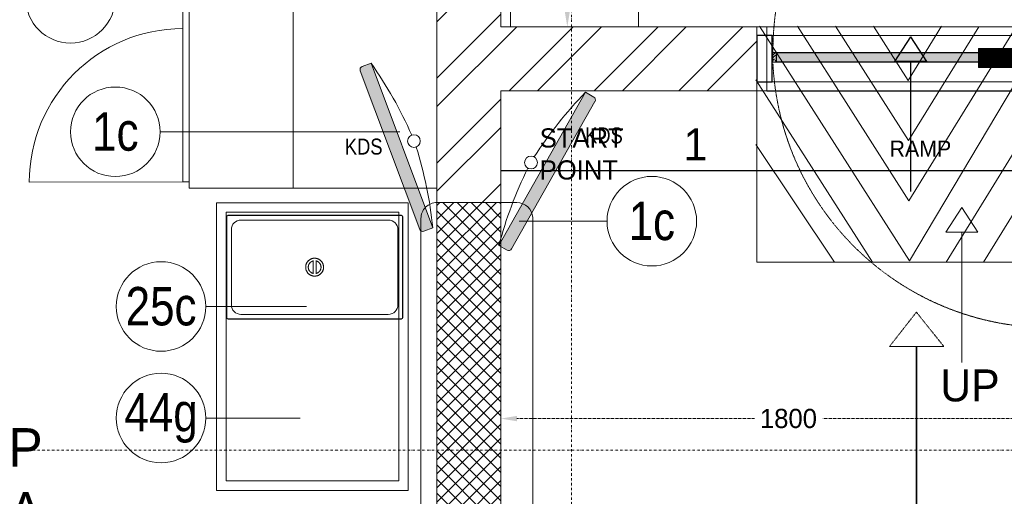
# Model space of a CAD drawing. Header units: millimetres. Extents: x 811 to 573824, y 137 to 100812.
# Tile 107 of 143: x 451720 to 454799, y 73427 to 74918. Entities that reach past the tile are written whole.
import ezdxf

# ---------------------------------------------------------------- set-up
doc = ezdxf.new("R2010")
doc.units = ezdxf.units.MM
doc.header["$LTSCALE"] = 3
doc.header["$MEASUREMENT"] = 0
doc.header["$PDMODE"] = 35
for name, pattern in [('DASHDOT2', [0.5, 0.25, -0.125, 0, -0.125]), ('DASHED2', [0.375, 0.25, -0.125]), ('HIDDENX2', [0.75, 0.5, -0.25]), ('PDASHED2', [9.525, 6.35, -3.175])]:
    doc.linetypes.add(name, pattern=pattern)
doc.layers.get('0').update_dxf_attribs({"lineweight": 0})
doc.layers.get('Defpoints').update_dxf_attribs({"lineweight": 0})
for name, color, linetype in [('AR-FURNITURE', 34, 'Continuous'), ('ARC - LEADER ARROW', 7, 'Continuous'), ('ARC - NEW CONCRETE', 3, 'Continuous'), ('ARC - TILING LABELS', 7, 'Continuous'), ('BA-I-Ceiling Hatch', 7, 'Continuous')]:
    doc.layers.add(name, color=color, linetype=linetype)
for name, color, linetype, lineweight in [('BOH TEXT', 7, 'Continuous', 0), ('COMMON TEXT', 250, 'Continuous', 0), ('DOORS', 250, 'Continuous', 0), ('EQUIPMENT TEXT', 7, 'Continuous', 0), ('FOH TEXT', 7, 'Continuous', 0), ('FURN', 15, 'Continuous', 5), ('FURNITURE', 27, 'Continuous', 0), ('FURNITURE DETAIL', 44, 'Continuous', 5), ('FURNITURE DIMENSIONS', 5, 'Continuous', 0), ('HATCH', 8, 'Continuous', 5), ('JOINERY DETAILS TEXT', 7, 'Continuous', 0), ('KITCHEN EQUIPMENT CODES', 252, 'Continuous', 0), ('KITCHEN EQUIPMENTS', 251, 'Continuous', 0), ('NEW BRICKWORK', 1, 'Continuous', 0), ('PATHWAY LINE', 8, 'HIDDENX2', 0), ('S Fur', 44, 'Continuous', 20), ('SECTION LINES', 7, 'Continuous', 0), ('SHEET', 7, 'Continuous', 0), ('STEPS', 250, 'Continuous', 0)]:
    doc.layers.add(name, color=color, linetype=linetype, lineweight=lineweight)
doc.styles.add('ARA-30', font='stylu.ttf', dxfattribs={"height": 60})
doc.styles.add('ARC SCALE25', font='swissc.ttf', dxfattribs={"height": 50})
doc.styles.add('ARC SCALE50', font='swissc.ttf', dxfattribs={"height": 100})
doc.styles.get("Standard").update_dxf_attribs({"font": 'stylu.ttf'})
doc.dimstyles.new('ARA-30', dxfattribs={"dimtxt": 60, "dimasz": 50, "dimexe": 0, "dimexo": 0, "dimgap": 2, "dimtad": 0, "dimdec": 0, "dimdsep": 46, "dimtxsty": 'ARA-30', "dimcen": 30, "dimdle": 30, "dimclrd": 5, "dimclre": 5, "dimclrt": 5, "dimadec": 0, "dimazin": 3, "dimtfac": 1, "dimtdec": 0, "dimtix": 1, "dimtmove": 1, "dimatfit": 3, "dimfxl": 1, "dimtfill": 1, "dimtolj": 1, "dimlwd": 0, "dimlwe": 0, "dimarcsym": 0})
doc.dimstyles.new('ARC SCALE50', dxfattribs={"dimscale": 50, "dimtxt": 1, "dimasz": 1.5, "dimexe": 0.8, "dimexo": 0.8, "dimgap": 0.5, "dimtad": 0, "dimdec": 0, "dimrnd": 1, "dimzin": 0, "dimdsep": 46, "dimtxsty": 'Standard', "dimcen": 1.5, "dimdle": 0.8, "dimclrd": 256, "dimclre": 256, "dimclrt": 256, "dimadec": 0, "dimazin": 0, "dimtfac": 2, "dimtdec": 0, "dimtmove": 1, "dimatfit": 2, "dimfxl": 1, "dimtolj": 1, "dimtzin": 0, "dimlwd": -1, "dimlwe": 13, "dimarcsym": 0})

# ---------------------------------------------------------------- blocks, each defined once
blk = doc.blocks.new('xzgredgr')
at = {"layer": 'KITCHEN EQUIPMENTS'}
h = blk.add_hatch(color=256, dxfattribs=at)
h.dxf.hatch_style = 1
h.paths.add_polyline_path([(453011.9, 74266.4), (452818.7, 74781.4), (452790.6, 74770.8, 0.414214), (452784.8, 74758), (452970.9, 74261.7, 0.414214), (452983.8, 74255.9)])
h = blk.add_hatch(color=256, dxfattribs=at)
h.dxf.hatch_style = 1
h.paths.add_polyline_path([(453489.2, 74690.5), (453218.5, 74211.7), (453244.6, 74196.9, 0.414214), (453258.2, 74200.7), (453519.1, 74662.1, 0.414214), (453515.3, 74675.7)])
for p, q in [((453254.8, 74895.5, 0.1), (453254.8, 75895.5, 0.1)), ((453654.8, 75895.5, 0.1), (453654.8, 74895.5, 0.1)), ((452249.8, 74390.4, 0.1), (452249.8, 75590.4, 0.1)), ((452574.8, 74390.4, 0.1), (452574.8, 75590.4, 0.1)), ((453024.8, 75590.4, 0.1), (453024.8, 74390.4, 0.1)), ((452229.8, 74410.4, 0.1), (452229.8, 75570.4, 0.1)), ((453654.8, 74895.5, 0.1), (453254.8, 74895.5, 0.1)), ((452818.7, 74781.4, 0.1), (452790.6, 74770.8, 0.1)), ((452818.7, 74781.4, 0.1), (453011.9, 74266.4, 0.1)), ((452784.8, 74758, 0.1), (452970.9, 74261.7, 0.1)), ((453218.5, 74211.7, 0.1), (453489.2, 74690.5, 0.1)), ((453489.2, 74690.5, 0.1), (453515.3, 74675.7, 0.1)), ((453258.2, 74200.7, 0.1), (453519.1, 74662.1, 0.1)), ((452229.8, 74410.4, 0.1), (451749.8, 74409.8, 0.1)), ((452249.8, 74410.4, 0.1), (452229.8, 74410.4, 0.1)), ((452999.8, 74390.4, 0.1), (452249.8, 74390.4, 0.1)), ((453024.8, 74390.4, 0.1), (452574.8, 74390.4, 0.1)), ((452335.2, 73445.2, 0.1), (452335.2, 74345.2, 0.1)), ((452335.2, 74345.2, 0.1), (452935.2, 74345.2, 0.1)), ((452935.2, 74345.2, 0.1), (452935.2, 73445.2, 0.1)), ((452365.2, 73475.2, 0.1), (452365.2, 74315.2, 0.1)), ((452365.2, 74315.2, 0.1), (452905.2, 74315.2, 0.1)), ((452905.2, 74315.2, 0.1), (452905.2, 73475.2, 0.1)), ((452366.7, 73985.9, 0.1), (452366.7, 74300.9, 0.1)), ((452367.8, 74300.9, 0.1), (452367.8, 73985.9, 0.1)), ((452371.7, 74305.9, 0.1), (452912.7, 74305.9, 0.1)), ((452912.7, 74304.8, 0.1), (452371.7, 74304.8, 0.1)), ((452411.7, 74290.9, 0.1), (452872.7, 74290.9, 0.1)), ((452916.7, 73985.9, 0.1), (452916.7, 74300.9, 0.1)), ((452917.7, 74300.9, 0.1), (452917.7, 73985.9, 0.1)), ((452381.7, 74025.9, 0.1), (452381.7, 74260.9, 0.1)), ((452902.7, 74260.9, 0.1), (452902.7, 74025.9, 0.1)), ((453011.9, 74266.4, 0.1), (452983.8, 74255.9, 0.1)), ((453218.5, 74211.7, 0.1), (453244.6, 74196.9, 0.1)), ((452617.7, 74156.8, 0.1), (452617.2, 74155.9, 0.1)), ((452618.2, 74157.8, 0.1), (452617.7, 74156.8, 0.1)), ((452618.8, 74158.8, 0.1), (452618.2, 74157.8, 0.1)), ((452619.5, 74159.7, 0.1), (452618.8, 74158.8, 0.1)), ((452620.1, 74160.6, 0.1), (452619.5, 74159.7, 0.1)), ((452620.8, 74161.5, 0.1), (452620.1, 74160.6, 0.1)), ((452621.6, 74162.3, 0.1), (452620.8, 74161.5, 0.1)), ((452622.3, 74163.1, 0.1), (452621.6, 74162.3, 0.1)), ((452623.2, 74163.9, 0.1), (452622.3, 74163.1, 0.1)), ((452624, 74164.6, 0.1), (452623.2, 74163.9, 0.1)), ((452624.9, 74165.3, 0.1), (452624, 74164.6, 0.1)), ((452625.7, 74166, 0.1), (452624.9, 74165.3, 0.1)), ((452626.7, 74166.7, 0.1), (452625.7, 74166, 0.1)), ((452627.6, 74167.3, 0.1), (452626.7, 74166.7, 0.1)), ((452626.7, 74156, 0.1), (452627.2, 74156.6, 0.1)), ((452627.2, 74156.6, 0.1), (452627.7, 74157.2, 0.1)), ((452628.6, 74167.8, 0.1), (452627.6, 74167.3, 0.1)), ((452627.7, 74157.2, 0.1), (452628.3, 74157.7, 0.1)), ((452628.3, 74157.7, 0.1), (452628.9, 74158.3, 0.1)), ((452629.6, 74168.4, 0.1), (452628.6, 74167.8, 0.1)), ((452628.9, 74158.3, 0.1), (452629.5, 74158.8, 0.1)), ((452629.5, 74158.8, 0.1), (452630.1, 74159.3, 0.1)), ((452630.6, 74168.8, 0.1), (452629.6, 74168.4, 0.1)), ((452630.1, 74159.3, 0.1), (452630.7, 74159.8, 0.1)), ((452631.6, 74169.3, 0.1), (452630.6, 74168.8, 0.1)), ((452630.7, 74159.8, 0.1), (452631.4, 74160.2, 0.1)), ((452631.4, 74160.2, 0.1), (452632.1, 74160.6, 0.1)), ((452632.6, 74169.7, 0.1), (452631.6, 74169.3, 0.1)), ((452632.1, 74160.6, 0.1), (452632.8, 74161, 0.1)), ((452633.7, 74170.1, 0.1), (452632.6, 74169.7, 0.1)), ((452632.8, 74161, 0.1), (452633.5, 74161.4, 0.1)), ((452633.5, 74161.4, 0.1), (452634.2, 74161.7, 0.1)), ((452634.8, 74170.4, 0.1), (452633.7, 74170.1, 0.1)), ((452634.2, 74161.7, 0.1), (452635, 74162, 0.1)), ((452635.9, 74170.6, 0.1), (452634.8, 74170.4, 0.1)), ((452635, 74162, 0.1), (452635.7, 74162.3, 0.1)), ((452635.7, 74162.3, 0.1), (452636.5, 74162.5, 0.1)), ((452637, 74170.9, 0.1), (452635.9, 74170.6, 0.1)), ((452636.5, 74162.5, 0.1), (452637.3, 74162.8, 0.1)), ((452638.1, 74171.1, 0.1), (452637, 74170.9, 0.1)), ((452637.3, 74162.8, 0.1), (452637.4, 74162.8, 0.1)), ((452637.4, 74163.8, 0.1), (452637.4, 74122.9, 0.1)), ((452639.2, 74171.2, 0.1), (452638.1, 74171.1, 0.1)), ((452640.3, 74171.3, 0.1), (452639.2, 74171.2, 0.1)), ((452641.4, 74171.4, 0.1), (452640.3, 74171.3, 0.1)), ((452642.5, 74171.4, 0.1), (452641.4, 74171.4, 0.1)), ((452643.6, 74171.3, 0.1), (452642.5, 74171.4, 0.1)), ((452644.8, 74171.3, 0.1), (452643.6, 74171.3, 0.1)), ((452645.9, 74171.1, 0.1), (452644.8, 74171.3, 0.1)), ((452647, 74171, 0.1), (452645.9, 74171.1, 0.1)), ((452648.1, 74170.8, 0.1), (452647, 74171, 0.1)), ((452647, 74122.9, 0.1), (452647, 74163.8, 0.1)), ((452647, 74162.8, 0.1), (452647.8, 74162.6, 0.1)), ((452647.8, 74162.6, 0.1), (452648.6, 74162.3, 0.1)), ((452649.2, 74170.5, 0.1), (452648.1, 74170.8, 0.1)), ((452648.6, 74162.3, 0.1), (452649.3, 74162.1, 0.1)), ((452650.2, 74170.2, 0.1), (452649.2, 74170.5, 0.1)), ((452649.3, 74162.1, 0.1), (452650.1, 74161.8, 0.1)), ((452650.1, 74161.8, 0.1), (452650.8, 74161.4, 0.1)), ((452651.3, 74169.9, 0.1), (452650.2, 74170.2, 0.1)), ((452650.8, 74161.4, 0.1), (452651.5, 74161.1, 0.1)), ((452652.4, 74169.5, 0.1), (452651.3, 74169.9, 0.1)), ((452651.5, 74161.1, 0.1), (452652.2, 74160.7, 0.1)), ((452652.2, 74160.7, 0.1), (452652.9, 74160.3, 0.1)), ((452653.4, 74169.1, 0.1), (452652.4, 74169.5, 0.1)), ((452652.9, 74160.3, 0.1), (452653.6, 74159.8, 0.1)), ((452654.4, 74168.6, 0.1), (452653.4, 74169.1, 0.1)), ((452653.6, 74159.8, 0.1), (452654.2, 74159.4, 0.1)), ((452654.2, 74159.4, 0.1), (452654.9, 74158.9, 0.1)), ((452655.4, 74168.1, 0.1), (452654.4, 74168.6, 0.1)), ((452654.9, 74158.9, 0.1), (452655.5, 74158.4, 0.1)), ((452656.4, 74167.5, 0.1), (452655.4, 74168.1, 0.1)), ((452655.5, 74158.4, 0.1), (452656.1, 74157.8, 0.1)), ((452656.1, 74157.8, 0.1), (452656.6, 74157.3, 0.1)), ((452657.3, 74166.9, 0.1), (452656.4, 74167.5, 0.1)), ((452656.6, 74157.3, 0.1), (452657.2, 74156.7, 0.1)), ((452657.2, 74156.7, 0.1), (452657.7, 74156.1, 0.1)), ((452658.3, 74166.3, 0.1), (452657.3, 74166.9, 0.1)), ((452657.7, 74156.1, 0.1), (452658.2, 74155.4, 0.1)), ((452659.2, 74165.7, 0.1), (452658.3, 74166.3, 0.1)), ((452660.1, 74165, 0.1), (452659.2, 74165.7, 0.1)), ((452660.9, 74164.2, 0.1), (452660.1, 74165, 0.1)), ((452661.7, 74163.5, 0.1), (452660.9, 74164.2, 0.1)), ((452662.5, 74162.7, 0.1), (452661.7, 74163.5, 0.1)), ((452663.3, 74161.8, 0.1), (452662.5, 74162.7, 0.1)), ((452664, 74161, 0.1), (452663.3, 74161.8, 0.1)), ((452664.7, 74160.1, 0.1), (452664, 74161, 0.1)), ((452665.3, 74159.2, 0.1), (452664.7, 74160.1, 0.1)), ((452665.9, 74158.3, 0.1), (452665.3, 74159.2, 0.1)), ((452666.5, 74157.3, 0.1), (452665.9, 74158.3, 0.1)), ((452667.1, 74156.3, 0.1), (452666.5, 74157.3, 0.1)), ((452667.6, 74155.3, 0.1), (452667.1, 74156.3, 0.1)), ((452614.3, 74145.1, 0.1), (452614.2, 74144, 0.1)), ((452614.2, 74144, 0.1), (452614.2, 74143.4, 0.1)), ((452614.2, 74143.4, 0.1), (452614.2, 74142.3, 0.1)), ((452614.2, 74142.3, 0.1), (452614.3, 74141.1, 0.1)), ((452614.4, 74146.2, 0.1), (452614.3, 74145.1, 0.1)), ((452614.3, 74141.1, 0.1), (452614.4, 74140, 0.1)), ((452614.5, 74147.3, 0.1), (452614.4, 74146.2, 0.1)), ((452614.4, 74140, 0.1), (452614.6, 74138.9, 0.1)), ((452614.7, 74148.4, 0.1), (452614.5, 74147.3, 0.1)), ((452614.6, 74138.9, 0.1), (452614.8, 74137.8, 0.1)), ((452614.9, 74149.5, 0.1), (452614.7, 74148.4, 0.1)), ((452614.8, 74137.8, 0.1), (452615, 74136.7, 0.1)), ((452615.2, 74150.6, 0.1), (452614.9, 74149.5, 0.1)), ((452615, 74136.7, 0.1), (452615.3, 74135.6, 0.1)), ((452615.5, 74151.7, 0.1), (452615.2, 74150.6, 0.1)), ((452615.3, 74135.6, 0.1), (452615.6, 74134.6, 0.1)), ((452615.8, 74152.8, 0.1), (452615.5, 74151.7, 0.1)), ((452615.6, 74134.6, 0.1), (452616, 74133.5, 0.1)), ((452616.2, 74153.8, 0.1), (452615.8, 74152.8, 0.1)), ((452616, 74133.5, 0.1), (452616.4, 74132.5, 0.1)), ((452616.7, 74154.8, 0.1), (452616.2, 74153.8, 0.1)), ((452616.4, 74132.5, 0.1), (452616.9, 74131.5, 0.1)), ((452617.2, 74155.9, 0.1), (452616.7, 74154.8, 0.1)), ((452616.9, 74131.5, 0.1), (452617.4, 74130.5, 0.1)), ((452617.4, 74130.5, 0.1), (452617.9, 74129.5, 0.1)), ((452617.9, 74129.5, 0.1), (452618.5, 74128.5, 0.1)), ((452618.5, 74128.5, 0.1), (452619.1, 74127.6, 0.1)), ((452619.1, 74127.6, 0.1), (452619.8, 74126.7, 0.1)), ((452619.8, 74126.7, 0.1), (452620.4, 74125.8, 0.1)), ((452620.4, 74125.8, 0.1), (452621.2, 74124.9, 0.1)), ((452622.2, 74144.2, 0.1), (452622.3, 74145, 0.1)), ((452622.2, 74143.4, 0.1), (452622.2, 74144.2, 0.1)), ((452622.2, 74143.2, 0.1), (452622.2, 74143.4, 0.1)), ((452622.2, 74142.4, 0.1), (452622.2, 74143.2, 0.1)), ((452622.3, 74141.6, 0.1), (452622.2, 74142.4, 0.1)), ((452622.3, 74145, 0.1), (452622.4, 74145.8, 0.1)), ((452622.4, 74140.9, 0.1), (452622.3, 74141.6, 0.1)), ((452622.4, 74145.8, 0.1), (452622.5, 74146.6, 0.1)), ((452622.5, 74140.1, 0.1), (452622.4, 74140.9, 0.1)), ((452622.5, 74146.6, 0.1), (452622.6, 74147.4, 0.1)), ((452622.6, 74139.3, 0.1), (452622.5, 74140.1, 0.1)), ((452622.6, 74147.4, 0.1), (452622.8, 74148.1, 0.1)), ((452622.8, 74138.5, 0.1), (452622.6, 74139.3, 0.1)), ((452622.8, 74148.1, 0.1), (452623, 74148.9, 0.1)), ((452623, 74137.7, 0.1), (452622.8, 74138.5, 0.1)), ((452623, 74148.9, 0.1), (452623.2, 74149.7, 0.1)), ((452623.3, 74137, 0.1), (452623, 74137.7, 0.1)), ((452623.2, 74149.7, 0.1), (452623.5, 74150.4, 0.1)), ((452623.6, 74136.2, 0.1), (452623.3, 74137, 0.1)), ((452623.5, 74150.4, 0.1), (452623.8, 74151.2, 0.1)), ((452623.9, 74135.5, 0.1), (452623.6, 74136.2, 0.1)), ((452623.8, 74151.2, 0.1), (452624.1, 74151.9, 0.1)), ((452624.2, 74134.7, 0.1), (452623.9, 74135.5, 0.1)), ((452624.1, 74151.9, 0.1), (452624.5, 74152.6, 0.1)), ((452624.5, 74134, 0.1), (452624.2, 74134.7, 0.1)), ((452624.5, 74152.6, 0.1), (452624.9, 74153.3, 0.1)), ((452624.9, 74133.3, 0.1), (452624.5, 74134, 0.1)), ((452624.9, 74153.3, 0.1), (452625.3, 74154, 0.1)), ((452625.3, 74132.6, 0.1), (452624.9, 74133.3, 0.1)), ((452625.3, 74154, 0.1), (452625.7, 74154.7, 0.1)), ((452625.8, 74132, 0.1), (452625.3, 74132.6, 0.1)), ((452625.7, 74154.7, 0.1), (452626.2, 74155.3, 0.1)), ((452626.3, 74131.3, 0.1), (452625.8, 74132, 0.1)), ((452626.2, 74155.3, 0.1), (452626.7, 74156, 0.1)), ((452626.8, 74130.7, 0.1), (452626.3, 74131.3, 0.1)), ((452627.3, 74130.1, 0.1), (452626.8, 74130.7, 0.1)), ((452627.8, 74129.5, 0.1), (452627.3, 74130.1, 0.1)), ((452628.4, 74128.9, 0.1), (452627.8, 74129.5, 0.1)), ((452629, 74128.4, 0.1), (452628.4, 74128.9, 0.1)), ((452629.6, 74127.9, 0.1), (452629, 74128.4, 0.1)), ((452630.2, 74127.4, 0.1), (452629.6, 74127.9, 0.1)), ((452630.9, 74126.9, 0.1), (452630.2, 74127.4, 0.1)), ((452631.5, 74126.5, 0.1), (452630.9, 74126.9, 0.1)), ((452632.2, 74126.1, 0.1), (452631.5, 74126.5, 0.1)), ((452632.9, 74125.7, 0.1), (452632.2, 74126.1, 0.1)), ((452633.6, 74125.3, 0.1), (452632.9, 74125.7, 0.1)), ((452634.4, 74125, 0.1), (452633.6, 74125.3, 0.1)), ((452650.9, 74125.4, 0.1), (452650.2, 74125, 0.1)), ((452651.6, 74125.7, 0.1), (452650.9, 74125.4, 0.1)), ((452652.3, 74126.1, 0.1), (452651.6, 74125.7, 0.1)), ((452653, 74126.6, 0.1), (452652.3, 74126.1, 0.1)), ((452653.7, 74127, 0.1), (452653, 74126.6, 0.1)), ((452654.3, 74127.5, 0.1), (452653.7, 74127, 0.1)), ((452655, 74128, 0.1), (452654.3, 74127.5, 0.1)), ((452655.6, 74128.5, 0.1), (452655, 74128, 0.1)), ((452656.2, 74129, 0.1), (452655.6, 74128.5, 0.1)), ((452656.7, 74129.6, 0.1), (452656.2, 74129, 0.1)), ((452657.3, 74130.2, 0.1), (452656.7, 74129.6, 0.1)), ((452657.8, 74130.8, 0.1), (452657.3, 74130.2, 0.1)), ((452658.3, 74131.4, 0.1), (452657.8, 74130.8, 0.1)), ((452658.2, 74155.4, 0.1), (452658.6, 74154.8, 0.1)), ((452658.7, 74132.1, 0.1), (452658.3, 74131.4, 0.1)), ((452658.6, 74154.8, 0.1), (452659.1, 74154.1, 0.1)), ((452659.2, 74132.8, 0.1), (452658.7, 74132.1, 0.1)), ((452659.1, 74154.1, 0.1), (452659.5, 74153.4, 0.1)), ((452659.6, 74133.4, 0.1), (452659.2, 74132.8, 0.1)), ((452659.5, 74153.4, 0.1), (452659.9, 74152.7, 0.1)), ((452660, 74134.1, 0.1), (452659.6, 74133.4, 0.1)), ((452659.9, 74152.7, 0.1), (452660.3, 74152, 0.1)), ((452660.3, 74134.9, 0.1), (452660, 74134.1, 0.1)), ((452660.3, 74152, 0.1), (452660.6, 74151.3, 0.1)), ((452660.6, 74135.6, 0.1), (452660.3, 74134.9, 0.1)), ((452660.6, 74151.3, 0.1), (452660.9, 74150.6, 0.1)), ((452660.9, 74136.3, 0.1), (452660.6, 74135.6, 0.1)), ((452660.9, 74150.6, 0.1), (452661.2, 74149.8, 0.1)), ((452661.2, 74137.1, 0.1), (452660.9, 74136.3, 0.1)), ((452661.2, 74149.8, 0.1), (452661.4, 74149, 0.1)), ((452661.4, 74137.9, 0.1), (452661.2, 74137.1, 0.1)), ((452661.4, 74149, 0.1), (452661.6, 74148.3, 0.1)), ((452661.6, 74138.6, 0.1), (452661.4, 74137.9, 0.1)), ((452661.6, 74148.3, 0.1), (452661.8, 74147.5, 0.1)), ((452661.8, 74139.4, 0.1), (452661.6, 74138.6, 0.1)), ((452661.8, 74147.5, 0.1), (452661.9, 74146.7, 0.1)), ((452662, 74140.2, 0.1), (452661.8, 74139.4, 0.1)), ((452661.9, 74146.7, 0.1), (452662.1, 74145.9, 0.1)), ((452662.1, 74141, 0.1), (452662, 74140.2, 0.1)), ((452662.1, 74145.9, 0.1), (452662.1, 74145.1, 0.1)), ((452662.1, 74145.1, 0.1), (452662.2, 74144.3, 0.1)), ((452662.2, 74141.8, 0.1), (452662.1, 74141, 0.1)), ((452662.2, 74144.3, 0.1), (452662.2, 74143.5, 0.1)), ((452662.2, 74143.5, 0.1), (452662.2, 74143.4, 0.1)), ((452662.2, 74143.4, 0.1), (452662.2, 74142.6, 0.1)), ((452662.2, 74142.6, 0.1), (452662.2, 74141.8, 0.1)), ((452662.9, 74124.5, 0.1), (452663.6, 74125.3, 0.1)), ((452663.6, 74125.3, 0.1), (452664.3, 74126.2, 0.1)), ((452664.3, 74126.2, 0.1), (452665, 74127.1, 0.1)), ((452665, 74127.1, 0.1), (452665.6, 74128, 0.1)), ((452665.6, 74128, 0.1), (452666.2, 74128.9, 0.1)), ((452666.2, 74128.9, 0.1), (452666.8, 74129.9, 0.1)), ((452666.8, 74129.9, 0.1), (452667.3, 74130.9, 0.1)), ((452667.3, 74130.9, 0.1), (452667.8, 74131.9, 0.1)), ((452668, 74154.3, 0.1), (452667.6, 74155.3, 0.1)), ((452667.8, 74131.9, 0.1), (452668.2, 74133, 0.1)), ((452668.4, 74153.2, 0.1), (452668, 74154.3, 0.1)), ((452668.2, 74133, 0.1), (452668.6, 74134, 0.1)), ((452668.8, 74152.2, 0.1), (452668.4, 74153.2, 0.1)), ((452668.6, 74134, 0.1), (452669, 74135.1, 0.1)), ((452669.1, 74151.1, 0.1), (452668.8, 74152.2, 0.1)), ((452669, 74135.1, 0.1), (452669.3, 74136.1, 0.1)), ((452669.4, 74150, 0.1), (452669.1, 74151.1, 0.1)), ((452669.3, 74136.1, 0.1), (452669.5, 74137.2, 0.1)), ((452669.7, 74148.9, 0.1), (452669.4, 74150, 0.1)), ((452669.5, 74137.2, 0.1), (452669.8, 74138.3, 0.1)), ((452669.9, 74147.8, 0.1), (452669.7, 74148.9, 0.1)), ((452669.8, 74138.3, 0.1), (452669.9, 74139.4, 0.1)), ((452670, 74146.7, 0.1), (452669.9, 74147.8, 0.1)), ((452669.9, 74139.4, 0.1), (452670.1, 74140.5, 0.1)), ((452670.1, 74145.6, 0.1), (452670, 74146.7, 0.1)), ((452670.2, 74144.5, 0.1), (452670.1, 74145.6, 0.1)), ((452670.1, 74140.5, 0.1), (452670.2, 74141.7, 0.1)), ((452670.2, 74143.4, 0.1), (452670.2, 74144.5, 0.1)), ((452670.2, 74142.8, 0.1), (452670.2, 74143.4, 0.1)), ((452670.2, 74141.7, 0.1), (452670.2, 74142.8, 0.1)), ((452621.2, 74124.9, 0.1), (452621.9, 74124.1, 0.1)), ((452621.9, 74124.1, 0.1), (452622.7, 74123.3, 0.1)), ((452622.7, 74123.3, 0.1), (452623.5, 74122.5, 0.1)), ((452623.5, 74122.5, 0.1), (452624.4, 74121.8, 0.1)), ((452624.4, 74121.8, 0.1), (452625.3, 74121.1, 0.1)), ((452625.3, 74121.1, 0.1), (452626.2, 74120.4, 0.1)), ((452626.2, 74120.4, 0.1), (452627.1, 74119.8, 0.1)), ((452627.1, 74119.8, 0.1), (452628, 74119.2, 0.1)), ((452628, 74119.2, 0.1), (452629, 74118.7, 0.1)), ((452629, 74118.7, 0.1), (452630, 74118.2, 0.1)), ((452630, 74118.2, 0.1), (452631, 74117.7, 0.1)), ((452631, 74117.7, 0.1), (452632.1, 74117.3, 0.1)), ((452632.1, 74117.3, 0.1), (452633.1, 74116.9, 0.1)), ((452633.1, 74116.9, 0.1), (452634.2, 74116.6, 0.1)), ((452634.2, 74116.6, 0.1), (452635.3, 74116.3, 0.1)), ((452635.1, 74124.7, 0.1), (452634.4, 74125, 0.1)), ((452635.9, 74124.4, 0.1), (452635.1, 74124.7, 0.1)), ((452635.3, 74116.3, 0.1), (452636.4, 74116, 0.1)), ((452636.6, 74124.2, 0.1), (452635.9, 74124.4, 0.1)), ((452636.4, 74116, 0.1), (452637.5, 74115.8, 0.1)), ((452637.4, 74124, 0.1), (452636.6, 74124.2, 0.1)), ((452637.5, 74115.8, 0.1), (452638.6, 74115.6, 0.1)), ((452638.6, 74115.6, 0.1), (452639.7, 74115.5, 0.1)), ((452639.7, 74115.5, 0.1), (452640.8, 74115.4, 0.1)), ((452640.8, 74115.4, 0.1), (452641.9, 74115.4, 0.1)), ((452641.9, 74115.4, 0.1), (452643, 74115.4, 0.1)), ((452643, 74115.4, 0.1), (452644.2, 74115.4, 0.1)), ((452644.2, 74115.4, 0.1), (452645.3, 74115.5, 0.1)), ((452645.3, 74115.5, 0.1), (452646.4, 74115.7, 0.1)), ((452646.4, 74115.7, 0.1), (452647.5, 74115.9, 0.1)), ((452647.2, 74124, 0.1), (452647, 74124, 0.1)), ((452648, 74124.2, 0.1), (452647.2, 74124, 0.1)), ((452647.5, 74115.9, 0.1), (452648.6, 74116.1, 0.1)), ((452648.7, 74124.5, 0.1), (452648, 74124.2, 0.1)), ((452648.6, 74116.1, 0.1), (452649.7, 74116.4, 0.1)), ((452649.5, 74124.7, 0.1), (452648.7, 74124.5, 0.1)), ((452650.2, 74125, 0.1), (452649.5, 74124.7, 0.1)), ((452649.7, 74116.4, 0.1), (452650.7, 74116.7, 0.1)), ((452650.7, 74116.7, 0.1), (452651.8, 74117.1, 0.1)), ((452651.8, 74117.1, 0.1), (452652.8, 74117.5, 0.1)), ((452652.8, 74117.5, 0.1), (452653.9, 74117.9, 0.1)), ((452653.9, 74117.9, 0.1), (452654.9, 74118.4, 0.1)), ((452654.9, 74118.4, 0.1), (452655.9, 74118.9, 0.1)), ((452655.9, 74118.9, 0.1), (452656.8, 74119.5, 0.1)), ((452656.8, 74119.5, 0.1), (452657.8, 74120.1, 0.1)), ((452657.8, 74120.1, 0.1), (452658.7, 74120.7, 0.1)), ((452658.7, 74120.7, 0.1), (452659.6, 74121.4, 0.1)), ((452659.6, 74121.4, 0.1), (452660.5, 74122.1, 0.1)), ((452660.5, 74122.1, 0.1), (452661.3, 74122.9, 0.1)), ((452661.3, 74122.9, 0.1), (452662.1, 74123.7, 0.1)), ((452662.1, 74123.7, 0.1), (452662.9, 74124.5, 0.1)), ((452371.7, 73981.9, 0.1), (452912.7, 73981.9, 0.1)), ((452912.7, 73980.9, 0.1), (452371.7, 73980.9, 0.1)), ((452872.7, 73995.9, 0.1), (452411.7, 73995.9, 0.1)), ((452905.2, 73475.2, 0.1), (452365.2, 73475.2, 0.1)), ((452935.2, 73445.2, 0.1), (452335.2, 73445.2, 0.1))]:
    blk.add_line(p, q, dxfattribs=at)
for centre in [(452952.8, 74537.9, 0.1), (453319, 74470.8, 0.1)]:
    blk.add_circle(centre, 20, dxfattribs=at)
for centre, radius, start, end in [((452229.8, 74409.8, 0.1), 480, 90.0622, 180.0622), ((451762.6, 74036.3, 0.1), 1292.5, 23.7415, 35.2028), ((452794.2, 74761.5, 0.1), 10, 110.5572, 200.5572), ((454416.9, 73790.5, 0.1), 1292.5, 135.8679, 147.3293), ((453510.4, 74667, 0.1), 10, 330.5135, 60.5135), ((451726.2, 74133.3, 0.1), 1292.5, 5.9117, 17.373), ((454467.9, 73880.6, 0.1), 1292.5, 153.6978, 165.1591), ((452371.7, 74300.9, 0.1), 5, 90, 180), ((452371.7, 74300.9, 0.1), 3.96, 90, 180), ((452411.7, 74260.9, 0.1), 30, 90, 180), ((452872.7, 74260.9, 0.1), 30, 0, 90), ((452912.7, 74300.9, 0.1), 5, 0, 90), ((452912.7, 74300.9, 0.1), 3.96, 0, 90), ((452912.7, 74300.9, 0.1), 3.96, 47.8425, 50.2351), ((452912.7, 74300.9, 0.1), 3.96, 39.7649, 42.1575), ((452980.3, 74265.2, 0.1), 10, 200.5572, 290.5572), ((453249.5, 74205.6, 0.1), 10, 240.5135, 330.5135), ((452642.2, 74143.4, 0.1), 28, 150.8805, 153.8787), ((452642.2, 74143.4, 0.1), 28, 148.6948, 149.1459), ((452642.2, 74143.4, 0.1), 28, 135.9076, 140.4021), ((452642.2, 74143.4, 0.1), 28, 130.4252, 134.0759), ((452642.2, 74143.4, 0.1), 28, 120.8994, 123.3516), ((452642.2, 74143.4, 0.1), 28, 115.6114, 119.1741), ((452642.2, 74143.4, 0.1), 28, 90.9132, 104.0787), ((452642.2, 74143.4, 0.1), 28, 75.8592, 87.2259), ((452642.2, 74143.4, 0.1), 28, 60.9216, 64.3886), ((452642.2, 74143.4, 0.1), 28, 56.6484, 59.1108), ((452642.2, 74143.4, 0.1), 28, 45.8277, 49.5748), ((452642.2, 74143.4, 0.1), 28, 39.5979, 44.1016), ((452642.2, 74143.4, 0.1), 28, 30.924, 31.3052), ((452642.2, 74143.4, 0.1), 28, 26.1213, 29.0915), ((452642.2, 74143.4, 0.1), 28, 165.9194, 166.3142), ((452642.2, 74143.4, 0.1), 28, 193.6858, 194.1207), ((452642.2, 74143.4, 0.1), 28, 206.1213, 209.0915), ((452642.2, 74143.4, 0.1), 28, 210.924, 211.3052), ((452642.2, 74143.4, 0.1), 28, 219.5979, 224.1016), ((452642.2, 74143.4, 0.1), 28, 315.9076, 320.4021), ((452642.2, 74143.4, 0.1), 28, 328.6948, 329.1459), ((452642.2, 74143.4, 0.1), 28, 330.8805, 333.8787), ((452642.2, 74143.4, 0.1), 28, 13.6858, 14.1207), ((452642.2, 74143.4, 0.1), 28, 345.9194, 346.3142), ((452642.2, 74143.4, 0.1), 28, 225.8277, 229.5748), ((452642.2, 74143.4, 0.1), 28, 236.6484, 239.1108), ((452642.2, 74143.4, 0.1), 28, 240.9216, 244.3886), ((452642.2, 74143.4, 0.1), 28, 255.8592, 267.2259), ((452642.2, 74143.4, 0.1), 28, 270.9132, 284.0787), ((452642.2, 74143.4, 0.1), 28, 295.6114, 299.1741), ((452642.2, 74143.4, 0.1), 28, 300.8994, 303.3516), ((452642.2, 74143.4, 0.1), 28, 310.4252, 314.0759), ((452411.7, 74025.9, 0.1), 30, 180, 270), ((452872.7, 74025.9, 0.1), 30, 270, 0), ((452371.7, 73985.9, 0.1), 5, 180, 270), ((452371.7, 73985.9, 0.1), 3.96, 180, 270), ((452371.7, 73985.9, 0.1), 3.96, 219.7649, 222.1575), ((452371.7, 73985.9, 0.1), 3.96, 227.8425, 230.2351), ((452912.7, 73985.9, 0.1), 3.96, 270, 0), ((452912.7, 73985.9, 0.1), 5, 270, 0), ((452912.7, 73985.9, 0.1), 3.96, 309.7649, 312.1575), ((452912.7, 73985.9, 0.1), 3.96, 317.8425, 320.2351)]:
    blk.add_arc(centre, radius, start, end, dxfattribs=at)
for points in [[(452637.4, 74163.5, 0.1), (452637.4, 74163.6, 0.1), (452637.4, 74163.7, 0.1), (452637.4, 74163.8, 0.1)], [(452647, 74163.8, 0.1), (452647, 74163.7, 0.1), (452647, 74163.6, 0.1), (452647, 74163.5, 0.1)], [(452637.4, 74122.9, 0.1), (452637.4, 74123.1, 0.1), (452637.4, 74123.2, 0.1), (452637.4, 74123.3, 0.1)], [(452647, 74123.3, 0.1), (452647, 74123.2, 0.1), (452647, 74123.1, 0.1), (452647, 74122.9, 0.1)]]:
    blk.add_open_spline(points, degree=3, dxfattribs=at)
blk = doc.blocks.new('*D85')
at = {"layer": 'Defpoints', "color": 0, "transparency": 16777216}
for p in [(453224.8, 74345.6, 0.1), (455023.3, 74345.6, 0.2), (455023.3, 73669.8)]:
    blk.add_point(p, dxfattribs=at)
at = {"layer": 'FURNITURE DIMENSIONS', "color": 5, "linetype": 'DASHED2', "lineweight": 0, "transparency": 16777216}
for p, q in [((453224.8, 74345.6), (453224.8, 73669.8)), ((455023.3, 74345.6), (455023.3, 73669.8)), ((453274.8, 73669.8), (454017.7, 73669.8)), ((454973.3, 73669.8), (454230.4, 73669.8))]:
    blk.add_line(p, q, dxfattribs=at)
at = {"layer": 'FURNITURE DIMENSIONS', "color": 5, "transparency": 16777216}
for points in [[(453274.8, 73678.2), (453274.8, 73661.5), (453224.8, 73669.8)], [(454973.3, 73678.2), (454973.3, 73661.5), (455023.3, 73669.8)]]:
    blk.add_solid(points, dxfattribs=at)
at = {"layer": 'FURNITURE DIMENSIONS', "color": 5, "transparency": 16777216, "insert": (454124.1, 73669.8), "char_height": 60, "attachment_point": 5, "style": 'ARA-30', "bg_fill": 3, "box_fill_scale": 1.25, "bg_fill_color": 256, "bg_fill_true_color": 13158600, "bg_fill_transparency": 0}
blk.add_mtext('\\A1;1800', dxfattribs=at)
blk = doc.blocks.new('FURNITURE ITEMS')
at = {"layer": 'FOH TEXT', "char_height": 50, "attachment_point": 7}
for s, insert in [('\\pi-7.313;HAND \\P\\pi-13.46234;WASH \\P\\pi-34.5275;VANITY', (455081.4, 74356.8, 0.2)), ('\\pi-9.71051;RAMP', (454450, 74489.2))]:
    blk.add_mtext_dynamic_manual_height_columns(s, width=167.731, gutter_width=1, heights=[0], dxfattribs=dict(at, insert=insert))
blk = doc.blocks.new('*D254')
at = {"layer": 'ARC - LEADER ARROW', "lineweight": 13, "transparency": 16777216}
for p, q in [((453264.8, 78845.8), (453472.5, 78845.8)), ((453264.8, 74895.5), (453472.5, 74895.5))]:
    blk.add_line(p, q, dxfattribs=at)
at = {"layer": 'ARC - LEADER ARROW', "transparency": 16777216}
for p, q in [((453432.5, 78770.8), (453432.5, 76983.7)), ((453432.5, 74970.5), (453432.5, 76757.6))]:
    blk.add_line(p, q, dxfattribs=at)
for points in [[(453445, 78770.8), (453420, 78770.8), (453432.5, 78845.8)], [(453420, 74970.5), (453445, 74970.5), (453432.5, 74895.5)]]:
    blk.add_solid(points, dxfattribs=at)
at = {"layer": 'Defpoints', "color": 0, "transparency": 16777216}
for p in [(453224.8, 78845.8), (453224.8, 74895.5), (453432.5, 74895.5)]:
    blk.add_point(p, dxfattribs=at)
at = {"layer": 'ARC - LEADER ARROW', "transparency": 16777216, "insert": (453432.5, 76870.6), "char_height": 50, "attachment_point": 5, "rotation": 90}
blk.add_mtext('\\A1;3950', dxfattribs=at)
blk = doc.blocks.new('ZXB')
at = {"layer": 'BA-I-Ceiling Hatch'}
h = blk.add_hatch(dxfattribs=at)
h.set_pattern_fill('ANSI36', color=44, scale=50)
h.paths.add_polyline_path([(468017.3, 69807), (468868.3, 69807), (468868.3, 69775), (468017.3, 69775)])
at = {"layer": 'FURN', "ltscale": 2}
h = blk.add_hatch(dxfattribs=at)
h.set_pattern_fill('ANSI31', color=8)
h.set_pattern_definition([(45, (64828.9585, -33091.202), (-2.24506403, 2.24506403), [])])
h.paths.add_polyline_path([(468903.3, 69820), (468673.3, 69820), (468673.3, 69758), (468903.3, 69758)])
at = {"layer": 'HATCH', "ltscale": 2}
h = blk.add_hatch(dxfattribs=at)
h.set_pattern_fill('ANSI36', color=256, scale=2)
h.set_pattern_definition([(45, (80218.677, 5107.869), (3.36759605, 12.34785217), [15.875, -3.175, 0, -3.175])])
h.paths.add_polyline_path([(468005.3, 69807), (468017.3, 69807), (468017.3, 69775), (468005.3, 69775)])
h = blk.add_hatch(dxfattribs=at)
h.set_pattern_fill('ANSI36', color=256, scale=2)
h.set_pattern_definition([(45, (79823.963, 5107.869), (3.36759605, 12.34785217), [15.875, -3.175, 0, -3.175])])
h.paths.add_polyline_path([(468868.3, 69807), (468903.3, 69807), (468903.3, 69775), (468868.3, 69775)])
at = {"layer": 'AR-FURNITURE', "ltscale": 2, "elevation": 0}
for points in [[(468003.3, 69861.5), (467952.9, 69861.5), (467952.9, 69711.5), (468003.3, 69711.5)], [(468903.3, 69861.5), (468953.6, 69861.5), (468953.6, 69711.5), (468903.3, 69711.5)], [(468017.3, 69807), (468868.3, 69807), (468868.3, 69775), (468017.3, 69775)], [(468868.3, 69807), (468903.3, 69807), (468903.3, 69775), (468868.3, 69775)]]:
    blk.add_lwpolyline(points, close=True, dxfattribs=at)
at = {"layer": 'FURN', "elevation": 0}
blk.add_lwpolyline([(468953.6, 69861.5), (467952.9, 69861.5), (467952.9, 69711.5), (468953.6, 69711.5)], close=True, dxfattribs=at)
at = {"layer": 'FURN', "color": 9, "ltscale": 2, "true_color": 0xc7c8ca, "elevation": 0}
blk.add_lwpolyline([(468903.3, 69820), (468673.3, 69820), (468673.3, 69758), (468903.3, 69758)], close=True, dxfattribs=at)
at = {"layer": 'FURNITURE', "color": 8, "linetype": 'DASHED2', "ltscale": 0.3, "elevation": 0}
for points in [[(468847.8, 69807), (468844.5, 70710), (468900, 70710), (468903.3, 69807)], [(468847.8, 69775), (468846.2, 68915), (468901.7, 68915), (468903.3, 69775)]]:
    blk.add_lwpolyline(points, close=True, dxfattribs=at)
at = {"layer": 'FURNITURE', "color": 8, "linetype": 'DASHED2', "ltscale": 0.3}
for centre, radius, start, end in [((468902.9, 69813.3, 0), 897.2, 93.7345, 180.2953), ((468906.3, 69814.7, 0), 901.7, 182.8177, 266.1726)]:
    blk.add_arc(centre, radius, start, end, dxfattribs=at)
at = {"layer": 'FURNITURE DETAIL', "ltscale": 2, "elevation": 0}
blk.add_lwpolyline([(468005.3, 69807), (468017.3, 69807), (468017.3, 69775), (468005.3, 69775)], close=True, dxfattribs=at)

msp = doc.modelspace()

# ---------------------------------------------------------------- hatches: boundary and pattern name
at = {"layer": 'NEW BRICKWORK'}
h = msp.add_hatch(dxfattribs=at)
h.set_pattern_fill('ANSI32', color=256, scale=500)
h.set_pattern_definition([(45, (6227957.61, 2343389.85), (-132.5825215, 132.5825215), []), (45, (6228046, 2343389.85), (-132.5825215, 132.5825215), [])])
h.paths.add_polyline_path([(453224.8, 78845.8), (453024.8, 78845.8), (453024.8, 77845.5), (452473, 77845.5), (452473, 77695.5), (453024.8, 77695.5), (453024.8, 76795.5), (451924.8, 76795.5), (451924.8, 76645.5), (453024.8, 76645.5), (453024.8, 74345.6), (453224.8, 74345.6), (453224.8, 74695.5), (454024.8, 74695.5), (454024.8, 74895.5), (453224.8, 74895.5)])
h = msp.add_hatch(dxfattribs=at)
h.set_pattern_fill('ANSI37', color=256, scale=250, angle=180)
h.set_pattern_definition([(225, (6227957.61, 2343389.85), (22.09708691, -22.09708691), []), (315, (6227957.61, 2343389.85), (22.09708691, 22.09708691), [])])
h.paths.add_polyline_path([(453024.8, 72085.2), (452244.9, 72085.2), (452244.9, 71885.2), (453224.8, 71885.2), (453224.8, 74345.6), (453024.8, 74345.6)])

# ---------------------------------------------------------------- linework, layer by layer
at = {"elevation": 0.1}
for points in [[(454271.2, 74897.1), (454499.6, 74539.5), (454719.2, 74895.5)], [(454389.9, 74897.1), (454498.1, 74727.6), (454602.7, 74897.1)]]:
    msp.add_lwpolyline(points, dxfattribs=at)
at = {"layer": 'ARC - NEW CONCRETE'}
for p, q in [((454456.8, 74787.2, 0.1), (454506.8, 74864.2, 0.1)), ((454556.8, 74787.2, 0.1), (454506.8, 74864.2, 0.1)), ((454556.8, 74787.2, 0.1), (454456.8, 74787.2, 0.1)), ((454506.8, 74379.7, 0.1), (454506.8, 74787.2, 0.1)), ((454056.8, 74695.5, 0.1), (454956.8, 74695.5, 0.1)), ((453224.8, 74445.5, 0.1), (455090.9, 74445.5, 0.2))]:
    msp.add_line(p, q, dxfattribs=at)
at = {"layer": 'DOORS'}
for p, q in [((454024.8, 74895.5, 0.1), (454056.8, 74895.5, 0.1)), ((454024.8, 74895.5, 0.1), (454024.8, 74695.5, 0.1)), ((454024.8, 74895.5, 0.1), (454988.8, 74895.5, 0.1)), ((454056.8, 74895.5, 0.1), (454056.8, 74695.5, 0.1)), ((454024.8, 74695.5, 0.1), (454056.8, 74695.5, 0.1))]:
    msp.add_line(p, q, dxfattribs=at)
at = {"layer": 'KITCHEN EQUIPMENT CODES'}
for p, q in [((452158.9, 74567, 0.1), (452909.1, 74567, 0.1)), ((453556.8, 74287.3, 0.1), (453281.4, 74287.3, 0.1)), ((452616.7, 74020.5, 0.1), (452301.9, 74020.5, 0.1)), ((452301.9, 73671.6, 0.1), (452596.6, 73671.6, 0.1))]:
    msp.add_line(p, q, dxfattribs=at)
for centre in [(451878.4, 74984.6, 0.1), (452018.9, 74567, 0.1), (453696.8, 74287.3, 0.1), (452161.9, 74020.5, 0.1), (452161.9, 73671.6, 0.1)]:
    msp.add_circle(centre, 140, dxfattribs=at)
at = {"layer": 'NEW BRICKWORK', "elevation": 0.1}
for points in [[(453024.8, 78845.8), (453224.8, 78845.8), (453224.8, 74895.5), (454024.8, 74895.5), (454024.8, 74695.5), (453224.8, 74695.5), (453224.8, 74345.6), (453024.8, 74345.6), (453024.8, 76645.5), (451924.8, 76645.5), (451924.8, 76795.5), (453024.8, 76795.5), (453024.8, 77695.5), (452474.8, 77695.5), (452474.8, 77845.5), (453024.8, 77845.5), (453024.8, 78845.8)], [(452244.9, 72085.2), (452244.9, 71885.2), (453224.8, 71885.2), (453224.8, 74345.6), (453024.8, 74345.6), (453024.8, 72085.2), (452244.9, 72085.2)]]:
    msp.add_lwpolyline(points, dxfattribs=at)
at = {"layer": 'NEW BRICKWORK', "color": 0, "elevation": 0.1}
msp.add_lwpolyline([(452244.9, 72135.2, 0.414214), (452194.9, 72085.2), (452194.9, 71835.2, 0.384541), (452239.8, 71785.5), (453274.8, 71785.2, 0.418543), (453324.9, 71840.8), (453324.5, 74299, 0.394448), (453274.8, 74345.6), (453024.8, 74345.6, 0.414214), (452974.8, 74295.6), (452974.8, 72135.2), (452244.9, 72135.2)], format="xyb", dxfattribs=at)
at = {"layer": 'STEPS'}
for p, q in [((453224.8, 74445.5, 0.1), (454056.8, 74445.5, 0.1)), ((454616.8, 74253.2, 0.2), (454666.8, 74330.2, 0.2)), ((454716.8, 74253.2, 0.2), (454666.8, 74330.2, 0.2)), ((454716.8, 74253.2, 0.2), (454616.8, 74253.2, 0.2)), ((454666.8, 73845.7, 0.2), (454666.8, 74253.2, 0.2))]:
    msp.add_line(p, q, dxfattribs=at)

# ---------------------------------------------------------------- block references
at = {"layer": 'KITCHEN EQUIPMENTS'}
msp.add_blockref('xzgredgr', (0, 0), dxfattribs=at)

# ---------------------------------------------------------------- texts
at = {"layer": 'ARC - TILING LABELS', "color": 0, "lineweight": 30, "ltscale": 1000, "insert": (453346, 74497.2, 4050.1), "char_height": 60, "width": 381.973, "attachment_point": 4, "style": 'ARA-30'}
msp.add_mtext('{\\C256;START POINT}', dxfattribs=at)
at = {"layer": 'BOH TEXT', "insert": (451354.7, 73639.9, 0.1), "char_height": 120, "attachment_point": 1, "style": 'ARA-30'}
msp.add_mtext_dynamic_manual_height_columns('PREP\\PAREA', width=827.759, gutter_width=1, heights=[0], dxfattribs=at)
at = {"layer": 'COMMON TEXT', "char_height": 100, "attachment_point": 1, "style": 'ARC SCALE50'}
for s, insert in [('{\\fStylus BT|b0|i0|c0|p34;1}', (453796, 74577.4)), ('{\\fStylus BT|b0|i0|c0|p34;UP}', (454598.9, 73823.6, 0.2))]:
    msp.add_mtext_dynamic_manual_height_columns(s, width=107.103, gutter_width=0.667, heights=[0], dxfattribs=dict(at, insert=insert))
at = {"layer": 'EQUIPMENT TEXT', "char_height": 50, "attachment_point": 1, "rotation": 359.9992, "style": 'ARC SCALE25'}
for insert in [(453488.2, 74580.6, 0.1), (452736.8, 74545.6, 0.1)]:
    msp.add_mtext_dynamic_manual_height_columns('KDS ', width=283.661, gutter_width=1, heights=[0], dxfattribs=dict(at, insert=insert))
at = {"layer": 'KITCHEN EQUIPMENT CODES', "color": 6, "char_height": 120, "width": 192.712, "attachment_point": 5, "style": 'ARC SCALE50'}
for s, insert in [('1c', (452018.9, 74567, 0.1)), ('1c', (453696.8, 74287.3, 0.1)), ('25c', (452161.9, 74020.5, 0.1)), ('44g', (452161.9, 73671.6, 0.1))]:
    msp.add_mtext(s, dxfattribs=dict(at, insert=insert))

# ---------------------------------------------------------------- dimensions: what is measured, and where the dimension line sits
at = {"layer": 'ARC - LEADER ARROW'}
dim = msp.add_linear_dim(base=(453432.5, 74895.5, 0.1), p1=(453224.8, 78845.8, 0.1), p2=(453224.8, 74895.5, 0.1), angle=90, dimstyle='ARC SCALE50', dxfattribs=at)
dim.commit()
dim.dimension.update_dxf_attribs({"geometry": '*D254', "text_midpoint": (453432.5, 76870.6, 0.1)})

# ---------------------------------------------------------------- next in the draw order: dimensions: what is measured, and where the dimension line sits
at = {"layer": 'FURNITURE DIMENSIONS'}
dim = msp.add_linear_dim(base=(455023.3, 73669.8, 0.2), p1=(453224.8, 74345.6, 0.3), p2=(455023.3, 74345.6, 0.4), text='1800', dimstyle='ARA-30', dxfattribs=at)
dim.commit()
dim.dimension.update_dxf_attribs({"geometry": '*D85', "text_midpoint": (454124.1, 73669.8, 0.2)})

# ---------------------------------------------------------------- next in the draw order: linework, layer by layer
at = {"elevation": 0.1}
for points in [[(454033.9, 74897.1), (454502.5, 74163.4), (454938.2, 74895.5)], [(454152.6, 74897.1), (454501.1, 74351.4), (454836.7, 74895.5)], [(454022.2, 74729.7), (454386.8, 74158.8)], [(454617.2, 74158.8), (454954.2, 74705)], [(454734.7, 74158.8), (454988.8, 74570.6)], [(454022.2, 74527.1), (454268.2, 74158.8)]]:
    msp.add_lwpolyline(points, dxfattribs=at)
at = {"layer": 'PATHWAY LINE', "color": 1, "linetype": 'PDASHED2', "ltscale": 0.1, "elevation": 0.1}
msp.add_lwpolyline([(454524.3, 73895.3), (454440.2, 73895.3), (454524.3, 74002.7), (454610.2, 73895.3), (454524.3, 73895.3)], dxfattribs=at)
at = {"layer": 'PATHWAY LINE', "color": 1, "linetype": 'PDASHED2', "ltscale": 0.1, "const_width": 5, "elevation": 0.1}
msp.add_lwpolyline([(454524.9, 73095), (454524.3, 73895.3)], dxfattribs=at)
at = {"layer": 'SECTION LINES', "color": 1, "linetype": 'DASHDOT2', "ltscale": 10}
for points, elevation in [([(452805.6, 81260), (453445.3, 81260), (453445.3, 70778.3), (453445.3, 70778.3), (453445.3, 62678.4), (452800, 62678.4)], 0.1), ([(448830.8, 74210.5), (448830.8, 73570.8), (452223.7, 73570.8), (452223.7, 73570.8), (461984, 73570.8), (461984, 74216.1)], 0)]:
    msp.add_lwpolyline(points, dxfattribs=dict(at, elevation=elevation))
at = {"layer": 'STEPS', "elevation": 0.1}
msp.add_lwpolyline([(454024.8, 74895.5), (454988.8, 74895.5), (454988.8, 74158.8), (454024.8, 74158.8)], close=True, dxfattribs=at)

# ---------------------------------------------------------------- next in the draw order: block references
at = {"layer": 'S Fur', "xscale": 0.9633124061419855, "yscale": 0.9633124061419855, "zscale": 0.9633124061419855}
msp.add_blockref('ZXB', (3240, 7569.3, 0.1), dxfattribs=at)
at = {"layer": 'SHEET', "lineweight": -3}
msp.add_blockref('FURNITURE ITEMS', (0, 0), dxfattribs=at)

# ---------------------------------------------------------------- next in the draw order: texts
at = {"layer": 'JOINERY DETAILS TEXT', "insert": (455680.5, 74304.4, 0.9), "char_height": 75, "width": 566.027, "attachment_point": 1, "style": 'ARA-30', "bg_fill": 1, "box_fill_scale": 1.5, "bg_fill_color": 254, "bg_fill_transparency": 0}
msp.add_mtext('\\A1;\\pi-12.95085;JD06&JD07\\P\\pi66.90823;DETAIL 6', dxfattribs=at)

doc.saveas('drawing.dxf')
